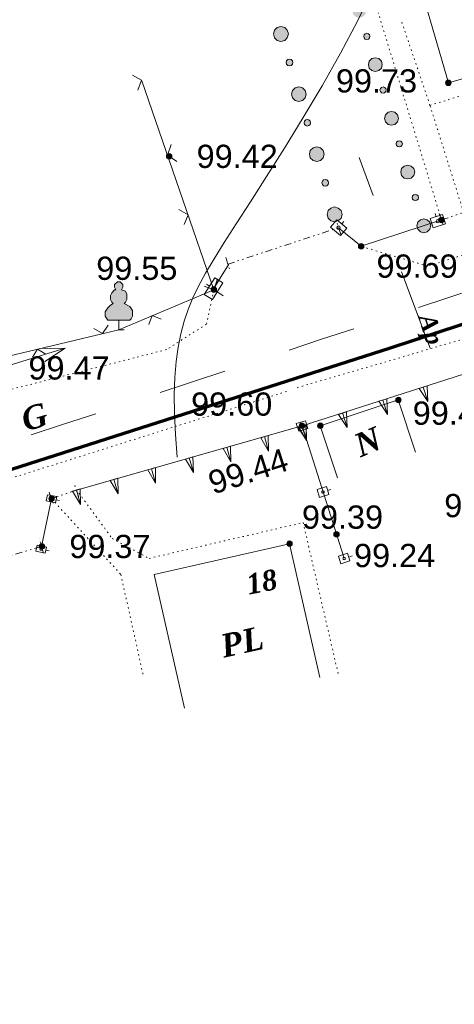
# Model space of a CAD drawing. Header units: millimetres. Extents: x 9396 to 25236, y 15106 to 31102.
# Tile 166 of 256: x 10946 to 10978, y 16458 to 16530. Entities that reach past the tile are written whole.
import ezdxf
from ezdxf.enums import TextEntityAlignment as Align

# ---------------------------------------------------------------- set-up
doc = ezdxf.new("R2010")
doc.units = ezdxf.units.MM
for name, pattern in [('DIVIDE', [1.25, 0.5, -0.25, 0, -0.25, 0, -0.25]), ('DOT', [0.25, 0, -0.25]), ('HIDDEN', [0.375, 0.25, -0.125])]:
    doc.linetypes.add(name, pattern=pattern)
for name, color, linetype, lineweight, true_color in [('1001010', 7, 'Continuous', 9, 0x000000), ('10010110', 7, 'Continuous', 20, 0xa25100), ('10010230', 7, 'Continuous', 20, 0x000000), ('1002020', 7, 'Continuous', 9, 0x000000), ('1070000', 7, 'DOT', 9, 0x000000), ('21100200', 7, 'HIDDEN', 0, 0x800080), ('3000105', 7, 'DIVIDE', 9, 0x000000), ('3000130', 7, 'Continuous', 9, 0x000000), ('3000260', 7, 'Continuous', 9, 0x000000), ('4000210', 7, 'Continuous', 9, 0x000000), ('4000320', 7, 'Continuous', 9, 0x000000), ('5010210', 7, 'Continuous', 20, 0x008000), ('6011210', 1, 'Continuous', 9, 0xff0000), ('8010120', 7, 'Continuous', 20, 0x0080ff)]:
    doc.layers.add(name, color=color, linetype=linetype, lineweight=lineweight, true_color=true_color)
doc.layers.add('Канализация', color=1, linetype='Continuous', lineweight=70)
doc.styles.add('1', font='timesbi.ttf', dxfattribs={"height": 0.00127})
doc.styles.add('10', font='timesbi.ttf', dxfattribs={"height": 0.001481})
doc.styles.add('2', font='timesbi.ttf', dxfattribs={"height": 0.001693})
doc.styles.add('9', font='timesbi.ttf', dxfattribs={"height": 0.001693})
doc.styles.add('F2', font='arial.ttf', dxfattribs={"height": 0.001693})

# ---------------------------------------------------------------- blocks, each defined once
blk = doc.blocks.new('SYMBOL21100200')
at = {"true_color": 0x800080}
h = blk.add_hatch(color=216, dxfattribs=at)
edge = h.paths.add_edge_path()
edge.add_arc((0, 0), 0.1, 0, 360)
at = {"color": 216, "linetype": 'Continuous', "lineweight": 0, "true_color": 0x800080}
blk.add_circle((0, 0), 0.1, dxfattribs=at)
blk = doc.blocks.new('SYMBOL4000210')
at = {"true_color": 0xffffff}
blk.add_hatch(color=7, dxfattribs=at).paths.add_polyline_path([(0.05, 1.75), (-0.05, 1.75), (-0.15, 1.65), (-0.15, 1.55), (-0.1, 1.45), (-0.15, 1.45), (-0.25, 1.35), (-0.3, 1.25), (-0.3, 1.1), (-0.25, 1), (-0.2, 0.95), (-0.3, 0.9), (-0.35, 0.85), (-0.4, 0.8), (-0.5, 0.65), (-0.5, 0.5), (-0.4, 0.35), (-0.3, 0.35), (-0.1, 0.35), (0, 0.35), (0.15, 0.35), (0.4, 0.35), (0.45, 0.4), (0.5, 0.5), (0.5, 0.7), (0.4, 0.85), (0.2, 0.95), (0.25, 1), (0.3, 1.1), (0.3, 1.3), (0.25, 1.4), (0.1, 1.45), (0.15, 1.55), (0.15, 1.65)])
at = {"color": 18, "linetype": 'Continuous', "lineweight": 0, "true_color": 0x000000, "flags": 128}
blk.add_lwpolyline([(0.05, 1.75), (-0.05, 1.75), (-0.15, 1.65), (-0.15, 1.55), (-0.1, 1.45), (-0.15, 1.45), (-0.25, 1.35), (-0.3, 1.25), (-0.3, 1.1), (-0.25, 1), (-0.2, 0.95), (-0.3, 0.9), (-0.35, 0.85), (-0.4, 0.8), (-0.5, 0.65), (-0.5, 0.5), (-0.4, 0.35), (-0.3, 0.35), (-0.1, 0.35), (0, 0.35), (0.15, 0.35), (0.4, 0.35), (0.45, 0.4), (0.5, 0.5), (0.5, 0.7), (0.4, 0.85), (0.2, 0.95), (0.25, 1), (0.3, 1.1), (0.3, 1.3), (0.25, 1.4), (0.1, 1.45), (0.15, 1.55), (0.15, 1.65), (0.05, 1.75)], close=True, dxfattribs=at)
blk.add_lwpolyline([(0, 0.35), (0, 0), (0.2, 0)], dxfattribs=at)

msp = doc.modelspace()

# ---------------------------------------------------------------- hatches: boundary and pattern name
at = {"layer": '4000320', "true_color": 0xffffff}
h = msp.add_hatch(color=7, dxfattribs=at)
h.paths.add_polyline_path([(10975.431, 16514.287), (10975.681, 16514.357), (10975.871, 16514.547), (10975.931, 16514.797), (10975.871, 16515.047), (10975.681, 16515.237), (10975.431, 16515.297), (10975.181, 16515.237), (10974.991, 16515.047), (10974.921, 16514.797), (10974.991, 16514.547), (10975.181, 16514.357)])
h.paths.add_polyline_path([(10974.811, 16516.627), (10974.921, 16516.657), (10975.011, 16516.737), (10975.041, 16516.847), (10975.011, 16516.967), (10974.921, 16517.047), (10974.811, 16517.077), (10974.701, 16517.047), (10974.611, 16516.967), (10974.581, 16516.847), (10974.611, 16516.737), (10974.701, 16516.657)])
h.paths.add_polyline_path([(10974.251, 16518.207), (10974.501, 16518.277), (10974.691, 16518.457), (10974.761, 16518.717), (10974.691, 16518.967), (10974.501, 16519.147), (10974.251, 16519.217), (10974.001, 16519.147), (10973.811, 16518.967), (10973.741, 16518.717), (10973.811, 16518.457), (10974.001, 16518.277)])
h.paths.add_polyline_path([(10973.631, 16520.547), (10973.741, 16520.577), (10973.831, 16520.657), (10973.861, 16520.767), (10973.831, 16520.887), (10973.741, 16520.967), (10973.631, 16520.997), (10973.521, 16520.967), (10973.431, 16520.887), (10973.401, 16520.767), (10973.431, 16520.657), (10973.521, 16520.577)])
h.paths.add_polyline_path([(10973.071, 16522.127), (10973.321, 16522.187), (10973.511, 16522.377), (10973.581, 16522.627), (10973.511, 16522.887), (10973.321, 16523.067), (10973.071, 16523.137), (10972.821, 16523.067), (10972.631, 16522.887), (10972.571, 16522.627), (10972.631, 16522.377), (10972.821, 16522.187)])
h.paths.add_polyline_path([(10972.451, 16524.457), (10972.571, 16524.487), (10972.651, 16524.577), (10972.681, 16524.687), (10972.651, 16524.797), (10972.571, 16524.877), (10972.451, 16524.917), (10972.341, 16524.877), (10972.261, 16524.797), (10972.231, 16524.687), (10972.261, 16524.577), (10972.341, 16524.487)])
h.paths.add_polyline_path([(10971.891, 16526.037), (10972.151, 16526.107), (10972.331, 16526.297), (10972.401, 16526.547), (10972.331, 16526.797), (10972.151, 16526.987), (10971.891, 16527.047), (10971.641, 16526.987), (10971.451, 16526.797), (10971.391, 16526.547), (10971.451, 16526.297), (10971.641, 16526.107)])
h.paths.add_polyline_path([(10971.271, 16528.377), (10971.391, 16528.407), (10971.471, 16528.487), (10971.501, 16528.607), (10971.471, 16528.717), (10971.391, 16528.797), (10971.271, 16528.827), (10971.161, 16528.797), (10971.081, 16528.717), (10971.051, 16528.607), (10971.081, 16528.487), (10971.161, 16528.407)])
h.paths.add_polyline_path([(10970.711, 16529.957), (10970.971, 16530.027), (10971.151, 16530.207), (10971.221, 16530.467), (10971.151, 16530.717), (10970.971, 16530.897), (10970.711, 16530.967), (10970.461, 16530.897), (10970.281, 16530.717), (10970.211, 16530.467), (10970.281, 16530.207), (10970.461, 16530.027)])
h.paths.add_polyline_path([(10970.101, 16532.297), (10970.211, 16532.327), (10970.291, 16532.407), (10970.321, 16532.517), (10970.291, 16532.637), (10970.211, 16532.717), (10970.101, 16532.747), (10969.981, 16532.717), (10969.901, 16532.637), (10969.871, 16532.517), (10969.901, 16532.407), (10969.981, 16532.327)])
h = msp.add_hatch(color=7, dxfattribs=at)
h.paths.add_polyline_path([(10968.921, 16515.087), (10969.191, 16515.157), (10969.391, 16515.357), (10969.461, 16515.627), (10969.391, 16515.897), (10969.191, 16516.087), (10968.921, 16516.167), (10968.651, 16516.087), (10968.461, 16515.897), (10968.381, 16515.627), (10968.461, 16515.357), (10968.651, 16515.157)])
h.paths.add_polyline_path([(10968.241, 16517.687), (10968.361, 16517.717), (10968.451, 16517.807), (10968.481, 16517.927), (10968.451, 16518.047), (10968.361, 16518.137), (10968.241, 16518.167), (10968.121, 16518.137), (10968.031, 16518.047), (10968.001, 16517.927), (10968.031, 16517.807), (10968.121, 16517.717)])
h.paths.add_polyline_path([(10967.621, 16519.477), (10967.891, 16519.547), (10968.081, 16519.737), (10968.151, 16520.007), (10968.081, 16520.277), (10967.891, 16520.477), (10967.621, 16520.547), (10967.351, 16520.477), (10967.151, 16520.277), (10967.081, 16520.007), (10967.151, 16519.737), (10967.351, 16519.547)])
h.paths.add_polyline_path([(10966.931, 16522.067), (10967.051, 16522.107), (10967.141, 16522.187), (10967.171, 16522.307), (10967.141, 16522.427), (10967.051, 16522.517), (10966.931, 16522.547), (10966.811, 16522.517), (10966.721, 16522.427), (10966.691, 16522.307), (10966.721, 16522.187), (10966.811, 16522.107)])
h.paths.add_polyline_path([(10966.311, 16523.857), (10966.581, 16523.927), (10966.781, 16524.127), (10966.851, 16524.397), (10966.781, 16524.657), (10966.581, 16524.857), (10966.311, 16524.927), (10966.051, 16524.857), (10965.851, 16524.657), (10965.781, 16524.397), (10965.851, 16524.127), (10966.051, 16523.927)])
h.paths.add_polyline_path([(10965.631, 16526.457), (10965.751, 16526.487), (10965.841, 16526.577), (10965.871, 16526.697), (10965.841, 16526.817), (10965.751, 16526.907), (10965.631, 16526.937), (10965.511, 16526.907), (10965.421, 16526.817), (10965.391, 16526.697), (10965.421, 16526.577), (10965.511, 16526.487)])
h.paths.add_polyline_path([(10965.011, 16528.237), (10965.281, 16528.307), (10965.471, 16528.507), (10965.551, 16528.777), (10965.471, 16529.047), (10965.281, 16529.247), (10965.011, 16529.317), (10964.741, 16529.247), (10964.541, 16529.047), (10964.471, 16528.777), (10964.541, 16528.507), (10964.741, 16528.307)])
h.paths.add_polyline_path([(10964.331, 16530.837), (10964.451, 16530.867), (10964.531, 16530.957), (10964.571, 16531.077), (10964.531, 16531.197), (10964.451, 16531.287), (10964.331, 16531.317), (10964.211, 16531.287), (10964.121, 16531.197), (10964.081, 16531.077), (10964.121, 16530.957), (10964.211, 16530.867)])

# ---------------------------------------------------------------- linework, layer by layer
at = {"layer": '1001010', "color": 253}
for points in [[(10974.443, 16534.825, 0), (10977.218, 16525.217, 0), (10992.658, 16529.677, 0), (10989.883, 16539.285, 0)], [(10969.135, 16496.42, 0), (10967.878, 16500.217, 0), (10973.558, 16502.097, 0), (10974.815, 16498.3, 0)], [(10967.845, 16481.864, 0), (10965.638, 16491.617, 0), (10955.768, 16489.384, 0), (10957.974, 16479.631, 0)]]:
    msp.add_polyline3d(points, dxfattribs=at)
at = {"layer": '10010110'}
msp.add_polyline3d([(10957.45, 16497.917, 33.254), (10957.316, 16499.584, 25.42), (10957.243, 16501.102, 19.09), (10957.229, 16502.484, 14.081), (10957.272, 16503.745, 10.214), (10957.368, 16504.897, 7.308), (10957.515, 16505.954, 5.182), (10957.711, 16506.929, 3.656), (10957.952, 16507.836, 2.55), (10958.239, 16508.693, 1.709), (10958.586, 16509.535, 1.076), (10959.006, 16510.404, 0.623), (10959.517, 16511.338, 0.319), (10960.135, 16512.379, 0.134), (10960.873, 16513.566, 0.04), (10961.749, 16514.941, 0.005), (10962.779, 16516.543, 0), (10963.966, 16518.396, 0), (10965.268, 16520.461, 0), (10966.635, 16522.682, 0), (10968.012, 16525.003, 0), (10969.346, 16527.369, 0), (10970.586, 16529.723, 0), (10971.679, 16532.011, 0)], dxfattribs=at)
at = {"layer": '10010230', "color": 253}
for p, q in [((10966.545, 16500.201), (10978.332, 16503.982)), ((10975.381, 16503.037), (10975.721, 16501.987)), ((10972.441, 16502.087), (10972.771, 16501.047)), ((10969.491, 16501.147), (10969.831, 16500.097)), ((10950.088, 16495.531), (10966.545, 16500.201)), ((10966.541, 16500.197), (10966.881, 16499.157)), ((10966.561, 16500.207), (10966.861, 16499.147)), ((10963.801, 16499.427), (10964.101, 16498.367)), ((10961.061, 16498.647), (10961.361, 16497.587)), ((10958.321, 16497.867), (10958.621, 16496.807)), ((10955.571, 16497.087), (10955.871, 16496.027)), ((10952.831, 16496.307), (10953.131, 16495.247)), ((10950.091, 16495.527), (10950.391, 16494.477))]:
    msp.add_line(p, q, dxfattribs=at)
for points in [[(10975.091, 16502.937, 0), (10975.721, 16501.987, 0), (10975.681, 16503.127, 0)], [(10972.141, 16501.997, 0), (10972.771, 16501.047, 0), (10972.731, 16502.187, 0)], [(10969.201, 16501.047, 0), (10969.831, 16500.097, 0), (10969.781, 16501.237, 0)], [(10966.251, 16500.107, 0), (10966.881, 16499.157, 0), (10966.841, 16500.297, 0)], [(10966.281, 16500.127, 0), (10966.861, 16499.147, 0), (10966.831, 16500.287, 0)], [(10963.531, 16499.347, 0), (10964.101, 16498.367, 0), (10964.081, 16499.497, 0)], [(10960.791, 16498.567, 0), (10961.361, 16497.587, 0), (10961.331, 16498.727, 0)], [(10958.041, 16497.787, 0), (10958.621, 16496.807, 0), (10958.591, 16497.947, 0)], [(10955.301, 16497.007, 0), (10955.871, 16496.027, 0), (10955.851, 16497.167, 0)], [(10952.561, 16496.237, 0), (10953.131, 16495.247, 0), (10953.101, 16496.387, 0)], [(10949.811, 16495.457, 0), (10950.391, 16494.477, 0), (10950.361, 16495.607, 0)]]:
    msp.add_polyline3d(points, dxfattribs=at)
for points in [[(10975.091, 16502.937, 0), (10975.721, 16501.987, 0), (10975.681, 16503.127, 0), (10975.091, 16502.937, 0)], [(10972.141, 16501.997, 0), (10972.771, 16501.047, 0), (10972.731, 16502.187, 0), (10972.141, 16501.997, 0)], [(10969.201, 16501.047, 0), (10969.831, 16500.097, 0), (10969.781, 16501.237, 0), (10969.201, 16501.047, 0)], [(10966.251, 16500.107, 0), (10966.881, 16499.157, 0), (10966.841, 16500.297, 0), (10966.251, 16500.107, 0)], [(10966.281, 16500.127, 0), (10966.861, 16499.147, 0), (10966.831, 16500.287, 0), (10966.281, 16500.127, 0)], [(10963.531, 16499.347, 0), (10964.101, 16498.367, 0), (10964.081, 16499.497, 0), (10963.531, 16499.347, 0)], [(10960.791, 16498.567, 0), (10961.361, 16497.587, 0), (10961.331, 16498.727, 0), (10960.791, 16498.567, 0)], [(10958.041, 16497.787, 0), (10958.621, 16496.807, 0), (10958.591, 16497.947, 0), (10958.041, 16497.787, 0)], [(10955.301, 16497.007, 0), (10955.871, 16496.027, 0), (10955.851, 16497.167, 0), (10955.301, 16497.007, 0)], [(10952.561, 16496.237, 0), (10953.131, 16495.247, 0), (10953.101, 16496.387, 0), (10952.561, 16496.237, 0)], [(10949.811, 16495.457, 0), (10950.391, 16494.477, 0), (10950.361, 16495.607, 0), (10949.811, 16495.457, 0)]]:
    msp.add_polyline3d(points, close=True, dxfattribs=at)
at = {"layer": '1002020', "color": 253}
msp.add_polyline3d([(10969.135, 16496.42, 0), (10967.878, 16500.217, 0), (10973.558, 16502.097, 0), (10974.815, 16498.3, 0)], dxfattribs=at)
at = {"layer": '1070000', "color": 253}
for p, q in [((10976.718, 16515.217), (10972.105, 16530.31)), ((10975.877, 16523.573), (10973.811, 16529.681)), ((11004.291, 16520.851), (10975.716, 16511.855)), ((10975.716, 16511.855), (10970.858, 16513.297)), ((10959.577, 16507.621), (10960.118, 16510.137)), ((10966.19, 16502.991), (10983.388, 16508.018)), ((10945.288, 16496.377), (10965.512, 16502.744))]:
    msp.add_line(p, q, dxfattribs=at)
for points in [[(10978.332, 16515.769, 0), (10975.877, 16523.573, 0), (10995.37, 16529.591, 0)], [(10959.577, 16507.621, 0), (10956.666, 16505.769, 0), (10945.289, 16502.859, 0), (10936.558, 16500.742, 0)], [(10950.277, 16495.311, 0), (10952.702, 16491.987, 0), (10955.397, 16490.55, 0), (10966.625, 16493.155, 0), (10969.23, 16481.927, 0)], [(10948.278, 16494.897, 0), (10953.331, 16489.382, 0), (10954.948, 16482.106, 0)]]:
    msp.add_polyline3d(points, dxfattribs=at)
at = {"layer": '3000105', "color": 253}
for p, q in [((10969.37, 16514.182), (10969.026, 16515.227)), ((10976.556, 16515.691), (10976.912, 16514.65)), ((10976.718, 16515.217), (10978.332, 16515.769)), ((10961.138, 16511.997), (10969.214, 16514.657)), ((10960.982, 16512.472), (10961.326, 16511.428)), ((10950.253, 16495.059), (10949.89, 16496.097)), ((10948.113, 16495.369), (10948.476, 16494.331)), ((10948.278, 16494.897), (10950.088, 16495.531)), ((10947.7, 16490.938), (10947.388, 16491.993)), ((10941.482, 16489.619), (10947.558, 16491.417))]:
    msp.add_line(p, q, dxfattribs=at)
at = {"layer": '3000130', "color": 253}
for p, q in [((10976.261, 16515.697), (10976.331, 16515.457)), ((10969.591, 16515.117), (10969.441, 16514.927)), ((10960.096, 16510.209), (10961.208, 16511.988)), ((10959.591, 16510.527), (10959.801, 16510.397)), ((10966.545, 16500.201), (10969.59, 16490.64)), ((10967.121, 16500.387), (10966.881, 16500.307)), ((10968.651, 16495.567), (10968.411, 16495.497)), ((10948.278, 16494.897), (10947.558, 16491.417)), ((10948.861, 16494.777), (10948.621, 16494.827)), ((10948.101, 16491.097), (10947.861, 16491.147)), ((10970.191, 16490.727), (10969.951, 16490.647))]:
    msp.add_line(p, q, dxfattribs=at)
for points in [[(10968.631, 16514.687, 0), (10969.351, 16514.087, 0), (10969.801, 16514.627, 0), (10969.081, 16515.227, 0), (10968.631, 16514.687, 0)], [(10976.111, 16514.647, 0), (10977.001, 16514.937, 0), (10976.781, 16515.607, 0), (10975.891, 16515.317, 0), (10976.111, 16514.647, 0)], [(10976.441, 16515.007, 0), (10976.501, 16515.027, 0), (10976.551, 16515.067, 0), (10976.561, 16515.127, 0), (10976.551, 16515.187, 0), (10976.501, 16515.227, 0), (10976.441, 16515.247, 0), (10976.381, 16515.227, 0), (10976.341, 16515.187, 0), (10976.331, 16515.127, 0), (10976.341, 16515.067, 0), (10976.381, 16515.027, 0), (10976.441, 16515.007, 0)], [(10969.211, 16514.537, 0), (10969.271, 16514.557, 0), (10969.311, 16514.597, 0), (10969.331, 16514.657, 0), (10969.311, 16514.717, 0), (10969.271, 16514.757, 0), (10969.211, 16514.777, 0), (10969.151, 16514.757, 0), (10969.111, 16514.717, 0), (10969.091, 16514.657, 0), (10969.111, 16514.597, 0), (10969.151, 16514.557, 0), (10969.211, 16514.537, 0)], [(10960.011, 16509.417, 0), (10960.771, 16510.627, 0), (10960.181, 16511.007, 0), (10959.421, 16509.787, 0), (10960.011, 16509.417, 0)], [(10960.091, 16510.047, 0), (10960.181, 16510.067, 0), (10960.231, 16510.127, 0), (10960.261, 16510.207, 0), (10960.231, 16510.287, 0), (10960.181, 16510.347, 0), (10960.091, 16510.367, 0), (10960.011, 16510.347, 0), (10959.961, 16510.287, 0), (10959.931, 16510.207, 0), (10959.961, 16510.127, 0), (10960.011, 16510.067, 0), (10960.091, 16510.047, 0)], [(10966.121, 16500.377, 0), (10966.301, 16499.817, 0), (10966.971, 16500.027, 0), (10966.791, 16500.587, 0), (10966.121, 16500.377, 0)], [(10966.541, 16500.107, 0), (10966.591, 16500.117, 0), (10966.621, 16500.157, 0), (10966.641, 16500.197, 0), (10966.621, 16500.247, 0), (10966.591, 16500.277, 0), (10966.541, 16500.297, 0), (10966.501, 16500.277, 0), (10966.461, 16500.247, 0), (10966.451, 16500.197, 0), (10966.461, 16500.157, 0), (10966.501, 16500.117, 0), (10966.541, 16500.107, 0)], [(10967.651, 16495.557, 0), (10967.831, 16494.997, 0), (10968.501, 16495.207, 0), (10968.321, 16495.777, 0), (10967.651, 16495.557, 0)], [(10947.981, 16495.187, 0), (10947.891, 16494.747, 0), (10948.571, 16494.607, 0), (10948.671, 16495.047, 0), (10947.981, 16495.187, 0)], [(10968.081, 16495.297, 0), (10968.121, 16495.307, 0), (10968.161, 16495.337, 0), (10968.171, 16495.387, 0), (10968.161, 16495.437, 0), (10968.121, 16495.467, 0), (10968.081, 16495.477, 0), (10968.031, 16495.467, 0), (10968.001, 16495.437, 0), (10967.981, 16495.387, 0), (10968.001, 16495.337, 0), (10968.031, 16495.307, 0), (10968.081, 16495.297, 0)], [(10948.281, 16494.817, 0), (10948.321, 16494.827, 0), (10948.351, 16494.857, 0), (10948.361, 16494.897, 0), (10948.351, 16494.937, 0), (10948.321, 16494.967, 0), (10948.281, 16494.977, 0), (10948.241, 16494.967, 0), (10948.201, 16494.937, 0), (10948.191, 16494.897, 0), (10948.201, 16494.857, 0), (10948.241, 16494.827, 0), (10948.281, 16494.817, 0)], [(10947.221, 16491.507, 0), (10947.131, 16491.067, 0), (10947.811, 16490.927, 0), (10947.901, 16491.367, 0), (10947.221, 16491.507, 0)], [(10947.521, 16491.137, 0), (10947.561, 16491.147, 0), (10947.591, 16491.177, 0), (10947.601, 16491.217, 0), (10947.591, 16491.257, 0), (10947.561, 16491.287, 0), (10947.521, 16491.307, 0), (10947.471, 16491.287, 0), (10947.441, 16491.257, 0), (10947.431, 16491.217, 0), (10947.441, 16491.177, 0), (10947.471, 16491.147, 0), (10947.521, 16491.137, 0)], [(10969.201, 16490.717, 0), (10969.381, 16490.157, 0), (10970.041, 16490.367, 0), (10969.861, 16490.927, 0), (10969.201, 16490.717, 0)], [(10969.621, 16490.447, 0), (10969.671, 16490.457, 0), (10969.701, 16490.497, 0), (10969.711, 16490.537, 0), (10969.701, 16490.587, 0), (10969.671, 16490.617, 0), (10969.621, 16490.637, 0), (10969.571, 16490.617, 0), (10969.541, 16490.587, 0), (10969.531, 16490.537, 0), (10969.541, 16490.497, 0), (10969.571, 16490.457, 0), (10969.621, 16490.447, 0)]]:
    msp.add_polyline3d(points, close=True, dxfattribs=at)
msp.add_polyline3d([(10969.214, 16514.657, 0), (10970.858, 16513.297, 0), (10976.718, 16515.217, 0)], dxfattribs=at)
at = {"layer": '3000260', "color": 253}
msp.add_line((10960.118, 16510.137), (10954.858, 16525.369), dxfattribs=at)
for points in [[(10954.571, 16524.677, 0), (10954.851, 16525.407, 0), (10954.191, 16525.777, 0)], [(10957.421, 16519.487, 0), (10956.731, 16519.947, 0), (10956.991, 16520.717, 0)], [(10957.951, 16514.877, 0), (10958.231, 16515.597, 0), (10957.571, 16515.977, 0)], [(10960.801, 16509.687, 0), (10960.111, 16510.147, 0), (10960.381, 16510.917, 0)], [(10960.118, 16510.137, 0), (10953.178, 16507.217, 0), (10930.358, 16501.777, 0), (10926.359, 16501.218, 0), (10921.76, 16502.419, 0)], [(10960.431, 16510.807, 0), (10960.111, 16510.137, 0), (10959.421, 16510.387, 0)], [(10956.281, 16507.977, 0), (10955.621, 16508.247, 0), (10955.381, 16507.597, 0)], [(10952.411, 16507.547, 0), (10951.991, 16506.937, 0), (10951.351, 16507.297, 0)], [(10947.861, 16505.437, 0), (10947.261, 16505.807, 0), (10946.901, 16505.207, 0)]]:
    msp.add_polyline3d(points, dxfattribs=at)
at = {"layer": '4000320', "color": 253}
for points in [[(10965.011, 16528.237, 0), (10965.281, 16528.307, 0), (10965.471, 16528.507, 0), (10965.551, 16528.777, 0), (10965.471, 16529.047, 0), (10965.281, 16529.247, 0), (10965.011, 16529.317, 0), (10964.741, 16529.247, 0), (10964.541, 16529.047, 0), (10964.471, 16528.777, 0), (10964.541, 16528.507, 0), (10964.741, 16528.307, 0), (10965.011, 16528.237, 0)], [(10971.271, 16528.377, 0), (10971.391, 16528.407, 0), (10971.471, 16528.487, 0), (10971.501, 16528.607, 0), (10971.471, 16528.717, 0), (10971.391, 16528.797, 0), (10971.271, 16528.827, 0), (10971.161, 16528.797, 0), (10971.081, 16528.717, 0), (10971.051, 16528.607, 0), (10971.081, 16528.487, 0), (10971.161, 16528.407, 0), (10971.271, 16528.377, 0)], [(10965.631, 16526.457, 0), (10965.751, 16526.487, 0), (10965.841, 16526.577, 0), (10965.871, 16526.697, 0), (10965.841, 16526.817, 0), (10965.751, 16526.907, 0), (10965.631, 16526.937, 0), (10965.511, 16526.907, 0), (10965.421, 16526.817, 0), (10965.391, 16526.697, 0), (10965.421, 16526.577, 0), (10965.511, 16526.487, 0), (10965.631, 16526.457, 0)], [(10971.891, 16526.037, 0), (10972.151, 16526.107, 0), (10972.331, 16526.297, 0), (10972.401, 16526.547, 0), (10972.331, 16526.797, 0), (10972.151, 16526.987, 0), (10971.891, 16527.047, 0), (10971.641, 16526.987, 0), (10971.451, 16526.797, 0), (10971.391, 16526.547, 0), (10971.451, 16526.297, 0), (10971.641, 16526.107, 0), (10971.891, 16526.037, 0)], [(10966.311, 16523.857, 0), (10966.581, 16523.927, 0), (10966.781, 16524.127, 0), (10966.851, 16524.397, 0), (10966.781, 16524.657, 0), (10966.581, 16524.857, 0), (10966.311, 16524.927, 0), (10966.051, 16524.857, 0), (10965.851, 16524.657, 0), (10965.781, 16524.397, 0), (10965.851, 16524.127, 0), (10966.051, 16523.927, 0), (10966.311, 16523.857, 0)], [(10972.451, 16524.457, 0), (10972.571, 16524.487, 0), (10972.651, 16524.577, 0), (10972.681, 16524.687, 0), (10972.651, 16524.797, 0), (10972.571, 16524.877, 0), (10972.451, 16524.917, 0), (10972.341, 16524.877, 0), (10972.261, 16524.797, 0), (10972.231, 16524.687, 0), (10972.261, 16524.577, 0), (10972.341, 16524.487, 0), (10972.451, 16524.457, 0)], [(10973.071, 16522.127, 0), (10973.321, 16522.187, 0), (10973.511, 16522.377, 0), (10973.581, 16522.627, 0), (10973.511, 16522.887, 0), (10973.321, 16523.067, 0), (10973.071, 16523.137, 0), (10972.821, 16523.067, 0), (10972.631, 16522.887, 0), (10972.571, 16522.627, 0), (10972.631, 16522.377, 0), (10972.821, 16522.187, 0), (10973.071, 16522.127, 0)], [(10966.931, 16522.067, 0), (10967.051, 16522.107, 0), (10967.141, 16522.187, 0), (10967.171, 16522.307, 0), (10967.141, 16522.427, 0), (10967.051, 16522.517, 0), (10966.931, 16522.547, 0), (10966.811, 16522.517, 0), (10966.721, 16522.427, 0), (10966.691, 16522.307, 0), (10966.721, 16522.187, 0), (10966.811, 16522.107, 0), (10966.931, 16522.067, 0)], [(10973.631, 16520.547, 0), (10973.741, 16520.577, 0), (10973.831, 16520.657, 0), (10973.861, 16520.767, 0), (10973.831, 16520.887, 0), (10973.741, 16520.967, 0), (10973.631, 16520.997, 0), (10973.521, 16520.967, 0), (10973.431, 16520.887, 0), (10973.401, 16520.767, 0), (10973.431, 16520.657, 0), (10973.521, 16520.577, 0), (10973.631, 16520.547, 0)], [(10967.621, 16519.477, 0), (10967.891, 16519.547, 0), (10968.081, 16519.737, 0), (10968.151, 16520.007, 0), (10968.081, 16520.277, 0), (10967.891, 16520.477, 0), (10967.621, 16520.547, 0), (10967.351, 16520.477, 0), (10967.151, 16520.277, 0), (10967.081, 16520.007, 0), (10967.151, 16519.737, 0), (10967.351, 16519.547, 0), (10967.621, 16519.477, 0)], [(10974.251, 16518.207, 0), (10974.501, 16518.277, 0), (10974.691, 16518.457, 0), (10974.761, 16518.717, 0), (10974.691, 16518.967, 0), (10974.501, 16519.147, 0), (10974.251, 16519.217, 0), (10974.001, 16519.147, 0), (10973.811, 16518.967, 0), (10973.741, 16518.717, 0), (10973.811, 16518.457, 0), (10974.001, 16518.277, 0), (10974.251, 16518.207, 0)], [(10968.241, 16517.687, 0), (10968.361, 16517.717, 0), (10968.451, 16517.807, 0), (10968.481, 16517.927, 0), (10968.451, 16518.047, 0), (10968.361, 16518.137, 0), (10968.241, 16518.167, 0), (10968.121, 16518.137, 0), (10968.031, 16518.047, 0), (10968.001, 16517.927, 0), (10968.031, 16517.807, 0), (10968.121, 16517.717, 0), (10968.241, 16517.687, 0)], [(10974.811, 16516.627, 0), (10974.921, 16516.657, 0), (10975.011, 16516.737, 0), (10975.041, 16516.847, 0), (10975.011, 16516.967, 0), (10974.921, 16517.047, 0), (10974.811, 16517.077, 0), (10974.701, 16517.047, 0), (10974.611, 16516.967, 0), (10974.581, 16516.847, 0), (10974.611, 16516.737, 0), (10974.701, 16516.657, 0), (10974.811, 16516.627, 0)], [(10968.921, 16515.087, 0), (10969.191, 16515.157, 0), (10969.391, 16515.357, 0), (10969.461, 16515.627, 0), (10969.391, 16515.897, 0), (10969.191, 16516.087, 0), (10968.921, 16516.167, 0), (10968.651, 16516.087, 0), (10968.461, 16515.897, 0), (10968.381, 16515.627, 0), (10968.461, 16515.357, 0), (10968.651, 16515.157, 0), (10968.921, 16515.087, 0)], [(10975.431, 16514.287, 0), (10975.681, 16514.357, 0), (10975.871, 16514.547, 0), (10975.931, 16514.797, 0), (10975.871, 16515.047, 0), (10975.681, 16515.237, 0), (10975.431, 16515.297, 0), (10975.181, 16515.237, 0), (10974.991, 16515.047, 0), (10974.921, 16514.797, 0), (10974.991, 16514.547, 0), (10975.181, 16514.357, 0), (10975.431, 16514.287, 0)]]:
    msp.add_polyline3d(points, close=True, dxfattribs=at)
at = {"layer": '5010210'}
for p, q in [((10970.711, 16519.777), (10971.741, 16516.997)), ((10975.881, 16505.867), (10973.811, 16511.427))]:
    msp.add_line(p, q, dxfattribs=at)
at = {"layer": '6011210'}
msp.add_line((10944.594, 16504.427), (10949.275, 16505.876), dxfattribs=at)
msp.add_polyline3d([(10947.503, 16505.851, 0), (10949.275, 16505.876, 0), (10949.275, 16505.876, 0), (10947.799, 16504.896, 0)], dxfattribs=at)
at = {"layer": '8010120'}
for p, q in [((10979.731, 16510.387), (10975.031, 16508.837)), ((10967.971, 16506.517), (10970.321, 16507.287)), ((10965.611, 16505.737), (10967.971, 16506.517)), ((10960.911, 16504.197), (10956.201, 16502.647)), ((10949.151, 16500.327), (10951.501, 16501.097)), ((10946.791, 16499.547), (10949.151, 16500.327))]:
    msp.add_line(p, q, dxfattribs=at)
at = {"layer": 'Канализация'}
msp.add_lwpolyline([(11350.046, 16671.285), (11340.48, 16667.85), (11316.053, 16616.907), (11288.976, 16609.192), (11254.529, 16599.991), (11201.229, 16584.315), (11180.291, 16577.795), (11157.847, 16566.783), (11102.694, 16548.926), (11044.594, 16529.396), (10972.977, 16505.863), (10918.391, 16488.389), (10870.166, 16475.223), (10785.901, 16449.853), (10733.152, 16433.238), (10677.761, 16413.941), (10613.113, 16390.317), (10568.091, 16376.544), (10551.483, 16423.265), (10534.378, 16471.149), (10517.42, 16523.563), (10498.465, 16582.455), (10496.099, 16589.981)], dxfattribs=at)

# ---------------------------------------------------------------- block references
at = {"layer": '21100200', "xscale": 2, "yscale": 2, "zscale": 2}
for p in [(10977.218, 16525.217, 199.46), (10956.858, 16519.857, 198.84), (10976.718, 16515.217, 199.36), (10970.858, 16513.297, 199.38), (10960.118, 16510.137, 199.1), (10973.578, 16502.097, 198.94), (10966.538, 16500.217, 199.2), (10967.878, 16500.217, 198.88), (10948.278, 16494.897, 198.96), (10969.058, 16492.297, 198.48), (10947.578, 16491.417, 198.74), (10965.638, 16491.617, 198.78)]:
    msp.add_blockref('SYMBOL21100200', p, dxfattribs=at)
at = {"layer": '4000210', "color": 253, "xscale": 2, "yscale": 2, "zscale": 2}
msp.add_blockref('SYMBOL4000210', (10953.178, 16507.217), dxfattribs=at)

# ---------------------------------------------------------------- texts
at = {"layer": '1001010', "color": 253, "style": '9'}
for s, rotation, p in [('N', 23, (10970.486, 16498.679)), ('PL', 12.6, (10960.646, 16484.124))]:
    msp.add_text(s, height=1.693, rotation=rotation, dxfattribs=at).set_placement(p, align=Align.MIDDLE_LEFT)
at = {"layer": '1001010', "color": 1, "true_color": 0xff0000, "style": '10'}
msp.add_text('18', height=1.4813, rotation=11.2, dxfattribs=at).set_placement((10962.506, 16488.624), align=Align.MIDDLE_LEFT)
at = {"layer": '21100200', "color": 253, "style": 'F2'}
for s, p in [('99.73', (10969.018, 16525.357, 199.46)), ('99.42', (10958.858, 16519.857, 198.84)), ('99.55', (10951.538, 16511.697, 199.1)), ('99.69', (10971.978, 16511.857, 199.38)), ('99.47', (10946.594, 16504.431, 198.931)), ('99.60', (10958.458, 16501.797, 199.2)), ('99.47', (10974.618, 16501.137, 198.94)), ('99.39', (10976.918, 16494.397, 198.78)), ('99.39', (10966.538, 16493.557, 198.78)), ('99.37', (10949.578, 16491.417, 198.74)), ('99.24', (10970.338, 16490.757, 198.48))]:
    msp.add_text(s, height=1.693, dxfattribs=at).set_placement(p, align=Align.MIDDLE_LEFT)
msp.add_text('99.44', height=1.693, rotation=17.9, dxfattribs=at).set_placement((10959.798, 16495.997, 198.88), align=Align.MIDDLE_LEFT)
at = {"layer": '5010210', "color": 253, "style": '1'}
msp.add_text('Ap', height=1.2697, rotation=287.3, dxfattribs=at).set_placement((10975.626, 16508.327), align=Align.MIDDLE_LEFT)
at = {"layer": '8010120', "color": 253, "style": '2'}
msp.add_text('G', height=1.693, rotation=15.9, dxfattribs=at).set_placement((10946.141, 16500.612), align=Align.MIDDLE_LEFT)

doc.saveas('drawing.dxf')
